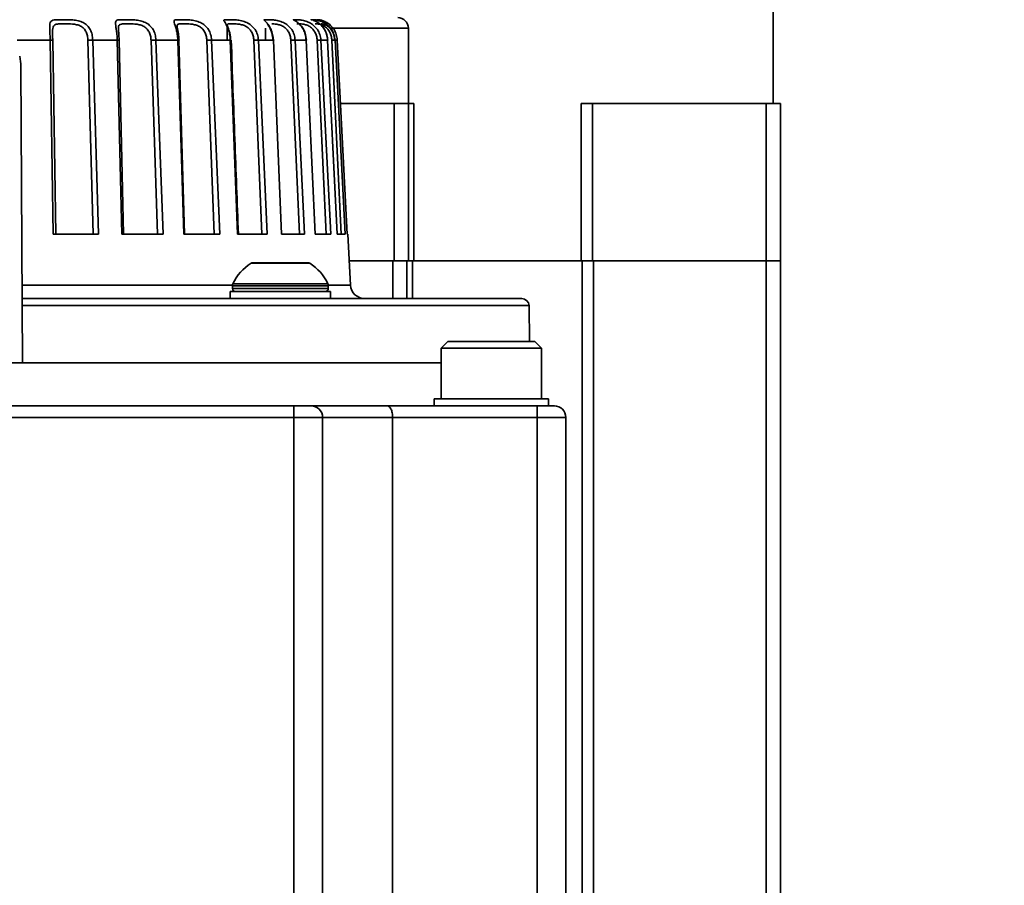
# Model space of a CAD drawing. Header units: millimetres. Extents: x 6316 to 18291, y -19059 to -9021.
# Tile 23 of 146: x 10756 to 10825, y -15655 to -15595. Entities that reach past the tile are written whole.
import ezdxf

# ---------------------------------------------------------------- set-up
doc = ezdxf.new("R2010")
doc.units = ezdxf.units.MM
doc.header["$LTSCALE"] = 10
doc.header["$PDSIZE"] = -1
doc.linetypes.add('CENTER', pattern=[50.8, 31.75, -6.35, 6.35, -6.35])
doc.layers.get('Defpoints').update_dxf_attribs({"true_color": 0x5e5e5e})
doc.layers.add('中心线层', color=1, linetype='CENTER')
doc.dimstyles.new('ISO-25', dxfattribs={"dimscale": 20, "dimtxt": 4, "dimasz": 3.05, "dimexe": 3, "dimexo": 0.625, "dimtad": 1, "dimdec": 0, "dimtxsty": 'Standard', "dimcen": 2.5, "dimclrd": 1, "dimclre": 1, "dimclrt": 4, "dimadec": 1, "dimazin": 2, "dimtfac": 1, "dimtdec": 0, "dimtmove": 0, "dimatfit": 0, "dimfxl": 1, "dimarcsym": 0})

# ---------------------------------------------------------------- blocks, each defined once
blk = doc.blocks.new('*D144')
at = {"layer": 'Defpoints', "color": 0, "linetype": 'ByBlock', "lineweight": 20, "transparency": 16777216}
for p in [(12383.333, -15287.406), (10584.244, -15808.374)]:
    blk.add_point(p, dxfattribs=at)
at = {"layer": '中心线层', "color": 1, "linetype": 'ByBlock', "lineweight": -2, "transparency": 16777216}
blk.add_line((10584.244, -15808.374), (12324.74, -15304.373), dxfattribs=at)
at = {"layer": '中心线层', "color": 1, "linetype": 'ByBlock', "lineweight": 20, "transparency": 16777216}
blk.add_solid([(12321.913, -15294.608), (12327.568, -15314.139), (12383.333, -15287.406)], dxfattribs=at)
at = {"layer": '中心线层', "color": 4, "linetype": 'ByBlock', "lineweight": 20, "transparency": 16777216, "insert": (11439.89, -15505.945), "char_height": 80, "attachment_point": 5, "rotation": 16.1496}
blk.add_mtext('R1873', dxfattribs=at)

msp = doc.modelspace()

# ---------------------------------------------------------------- linework, layer by layer
at = {"color": 7, "linetype": 'Continuous', "lineweight": 35}
for p, q in [((10808.744, -15600.474), (10808.744, -15575.474)), ((10770.57, -15596.047), (10770.57, -15595.109)), ((10773.244, -15595.224), (10773.244, -15596.047)), ((10778.244, -15595.224), (10777.785, -15595.224)), ((10783.244, -15595.224), (10778.244, -15595.224)), ((10783.244, -15600.474), (10783.244, -15595.224)), ((10758.205, -15596.047), (10755.904, -15596.047)), ((10758.425, -15609.624), (10758.205, -15596.047)), ((10758.592, -15609.624), (10758.381, -15596.06)), ((10760.842, -15596.06), (10761.209, -15609.624)), ((10762.895, -15596.047), (10761.184, -15596.047)), ((10761.184, -15596.047), (10761.593, -15609.624)), ((10763.216, -15609.624), (10762.895, -15596.047)), ((10763.326, -15609.624), (10763.023, -15596.06)), ((10765.258, -15596.06), (10765.702, -15609.624)), ((10767.126, -15596.047), (10765.601, -15596.047)), ((10765.601, -15596.047), (10766.093, -15609.624)), ((10767.541, -15609.624), (10767.126, -15596.047)), ((10767.59, -15609.624), (10767.203, -15596.06)), ((10769.156, -15596.06), (10769.667, -15609.624)), ((10770.794, -15596.047), (10769.491, -15596.047)), ((10769.491, -15596.047), (10770.055, -15609.624)), ((10771.292, -15609.624), (10770.794, -15596.047)), ((10772.441, -15596.06), (10773.006, -15609.624)), ((10773.808, -15596.047), (10772.76, -15596.047)), ((10772.76, -15596.047), (10773.381, -15609.624)), ((10774.376, -15609.624), (10773.808, -15596.047)), ((10775.032, -15596.06), (10775.637, -15609.624)), ((10776.094, -15596.047), (10775.326, -15596.047)), ((10775.326, -15596.047), (10775.99, -15609.624)), ((10776.719, -15609.624), (10776.094, -15596.047)), ((10776.864, -15596.06), (10777.495, -15609.624)), ((10777.596, -15596.047), (10777.127, -15596.047)), ((10777.127, -15596.047), (10777.818, -15609.624)), ((10778.262, -15609.624), (10777.596, -15596.047)), ((10777.893, -15596.06), (10778.534, -15609.624)), ((10778.276, -15596.047), (10778.119, -15596.047)), ((10778.119, -15596.047), (10778.819, -15609.624)), ((10778.968, -15609.624), (10778.276, -15596.047)), ((10756.27, -15618.624), (10756.162, -15597.907)), ((10778.502, -15600.474), (10782.244, -15600.474)), ((10782.244, -15600.474), (10782.244, -15611.474)), ((10783.244, -15600.474), (10783.244, -15611.474)), ((10783.634, -15600.474), (10783.634, -15611.474)), ((10795.32, -15611.474), (10795.32, -15600.474)), ((10796.112, -15611.474), (10796.112, -15600.474)), ((10796.112, -15600.474), (10808.244, -15600.474)), ((10808.244, -15600.474), (10808.244, -15611.474)), ((10809.244, -15600.474), (10809.244, -15611.474)), ((10761.593, -15609.624), (10758.425, -15609.624)), ((10766.093, -15609.624), (10763.216, -15609.624)), ((10770.055, -15609.624), (10767.541, -15609.624)), ((10767.541, -15609.624), (10767.59, -15609.624)), ((10773.381, -15609.624), (10771.292, -15609.624)), ((10775.99, -15609.624), (10774.376, -15609.624)), ((10777.818, -15609.624), (10776.719, -15609.624)), ((10778.819, -15609.624), (10778.262, -15609.624)), ((10779.014, -15609.624), (10778.968, -15609.624)), ((10779.196, -15613.175), (10779.014, -15609.624)), ((10776.346, -15611.654), (10772.247, -15611.654)), ((10776.241, -15611.624), (10772.352, -15611.624)), ((10779.108, -15611.474), (10782.244, -15611.474)), ((10782.144, -15611.474), (10779.108, -15611.474)), ((10782.144, -15614.124), (10782.144, -15611.474)), ((10783.144, -15611.474), (10783.144, -15614.124)), ((10795.396, -15611.474), (10783.535, -15611.474)), ((10783.535, -15611.474), (10783.535, -15614.124)), ((10783.634, -15611.474), (10795.32, -15611.474)), ((10795.396, -15720.674), (10795.396, -15611.474)), ((10796.112, -15611.474), (10808.244, -15611.474)), ((10796.189, -15720.674), (10796.189, -15611.474)), ((10808.244, -15611.474), (10808.244, -15724.482)), ((10809.244, -15611.474), (10809.244, -15724.482)), ((10756.241, -15613.175), (10770.95, -15613.175)), ((10770.946, -15613.22), (10770.946, -15613.424)), ((10774.296, -15613.22), (10770.946, -15613.22)), ((10774.296, -15613.095), (10770.974, -15613.095)), ((10777.619, -15613.095), (10774.296, -15613.095)), ((10777.646, -15613.22), (10774.296, -15613.22)), ((10777.643, -15613.175), (10779.196, -15613.175)), ((10777.646, -15613.424), (10777.646, -15613.22)), ((10770.796, -15613.624), (10770.796, -15614.124)), ((10774.296, -15613.624), (10770.796, -15613.624)), ((10777.646, -15613.424), (10770.946, -15613.424)), ((10777.796, -15613.624), (10774.296, -15613.624)), ((10777.796, -15614.124), (10777.796, -15613.624)), ((10791.674, -15614.616), (10756.249, -15614.616)), ((10791.718, -15617.124), (10791.674, -15614.616)), ((10786.011, -15617.124), (10785.544, -15617.591)), ((10789.044, -15617.124), (10786.011, -15617.124)), ((10792.078, -15617.124), (10789.044, -15617.124)), ((10792.544, -15617.591), (10792.078, -15617.124)), ((10785.544, -15617.591), (10785.544, -15621.124)), ((10789.044, -15617.591), (10785.544, -15617.591)), ((10792.544, -15617.591), (10789.044, -15617.591)), ((10792.544, -15621.124), (10792.544, -15617.591)), ((10756.27, -15618.624), (10753.94, -15618.624)), ((10785.544, -15618.624), (10756.27, -15618.624)), ((10785.044, -15621.124), (10785.044, -15621.624)), ((10793.044, -15621.124), (10785.044, -15621.124)), ((10793.044, -15621.624), (10793.044, -15621.124)), ((10713.244, -15621.624), (10775.244, -15621.624)), ((10775.244, -15621.624), (10775.244, -15622.424)), ((10776.444, -15621.624), (10781.774, -15621.624)), ((10781.774, -15621.624), (10786.937, -15621.624)), ((10786.937, -15621.624), (10791.151, -15621.624)), ((10792.244, -15621.624), (10791.151, -15621.624)), ((10792.244, -15622.424), (10792.244, -15621.624)), ((10713.244, -15622.424), (10775.244, -15622.424)), ((10775.244, -15622.424), (10777.244, -15622.424)), ((10775.244, -15724.482), (10775.244, -15622.424)), ((10777.244, -15622.424), (10777.244, -15724.482)), ((10777.244, -15622.424), (10782.14, -15622.424)), ((10782.14, -15622.424), (10782.14, -15724.482)), ((10782.14, -15622.424), (10792.244, -15622.424)), ((10792.244, -15622.424), (10792.244, -15653.624)), ((10794.244, -15622.424), (10792.244, -15622.424)), ((10794.244, -15622.424), (10794.244, -15724.482)), ((10792.244, -15653.624), (10792.244, -15724.482))]:
    msp.add_line(p, q, dxfattribs=at)
at = {"color": 7, "linetype": 'Continuous', "lineweight": 35, "flags": 128}
for points in [[(10763.023, -15596.06), (10763.03, -15596.057), (10763.03, -15596.055), (10763.023, -15596.053), (10763.009, -15596.052), (10762.989, -15596.05), (10762.963, -15596.049), (10762.931, -15596.048), (10762.895, -15596.047)], [(10767.203, -15596.06), (10767.217, -15596.057), (10767.224, -15596.055), (10767.224, -15596.053), (10767.217, -15596.052), (10767.204, -15596.05), (10767.184, -15596.049), (10767.158, -15596.048), (10767.126, -15596.047)], [(10773.814, -15596.057), (10773.825, -15596.055), (10773.839, -15596.053), (10773.847, -15596.052), (10773.847, -15596.05), (10773.841, -15596.049), (10773.828, -15596.048), (10773.808, -15596.047)], [(10777.602, -15596.048), (10777.602, -15596.048), (10777.596, -15596.047)], [(10778.119, -15596.047), (10778.111, -15596.048), (10778.095, -15596.049), (10778.074, -15596.05), (10778.047, -15596.052), (10778.014, -15596.053), (10777.977, -15596.055), (10777.937, -15596.057), (10777.893, -15596.06)]]:
    msp.add_lwpolyline(points, dxfattribs=at)
at = {"color": 7, "linetype": 'Continuous', "lineweight": 35}
for centre, radius, start, end in [((10782.494, -15595.224), 0.75, 0, 90), ((10758.254, -15596.616), 0.57, 77.09168, 94.93457), ((10761.249, -15602.594), 6.547, 90.56272, 93.55752), ((10765.703, -15603.672), 7.625, 90.76931, 93.34458), ((10769.642, -15604.72), 8.674, 90.99973, 93.21126), ((10770.811, -15596.272), 0.225, 77.28053, 94.30692), ((10772.982, -15605.922), 9.877, 91.28777, 93.13649), ((10775.678, -15607.994), 11.952, 91.68568, 93.09853), ((10776.1, -15596.093), 0.0461, 72.63261, 97.26736), ((10777.918, -15615.798), 19.767, 92.29367, 93.05746), ((10752.862, -15597.924), 3.3, 0.3, 13.20335), ((10773.989, -15614.476), 3.316, 121.68169, 155.39779), ((10772.352, -15611.824), 0.2, 90, 121.68169), ((10776.241, -15611.824), 0.2, 58.31831, 90), ((10774.604, -15614.476), 3.316, 24.60221, 58.31831), ((10771.246, -15613.22), 0.3, 155.39768, 180), ((10777.346, -15613.22), 0.3, 0, 24.60232), ((10780.194, -15613.124), 1, 182.93584, 270), ((10771.146, -15613.424), 0.2, 180, 270), ((10777.446, -15613.424), 0.2, 270, 0), ((10791.174, -15614.624), 0.5, 1, 90), ((10776.444, -15622.424), 0.8, 0, 90), ((10793.444, -15622.424), 0.8, 0, 90)]:
    msp.add_arc(centre, radius, start, end, dxfattribs=at)
for points, knots in [([(10758.205, -15596.047), (10758.201, -15595.913), (10758.194, -15595.656), (10758.173, -15595.302), (10758.167, -15595.017), (10758.201, -15594.809), (10758.297, -15594.69), (10758.473, -15594.638), (10758.722, -15594.625), (10759.042, -15594.625), (10759.41, -15594.625), (10759.797, -15594.638), (10760.179, -15594.69), (10760.521, -15594.81), (10760.809, -15595.017), (10761.014, -15595.302), (10761.149, -15595.656), (10761.172, -15595.913), (10761.184, -15596.047)], [0, 0, 0, 0, 0.0656476, 0.1251149, 0.1904242, 0.2503097, 0.3136849, 0.3753896, 0.4377746, 0.4998703, 0.5623498, 0.6250329, 0.6866103, 0.7498707, 0.8096783, 0.874915, 0.934365, 1, 1, 1, 1]), ([(10762.895, -15596.047), (10762.889, -15595.913), (10762.876, -15595.656), (10762.827, -15595.302), (10762.781, -15595.017), (10762.763, -15594.809), (10762.802, -15594.69), (10762.922, -15594.638), (10763.122, -15594.625), (10763.403, -15594.625), (10763.747, -15594.625), (10764.125, -15594.638), (10764.511, -15594.69), (10764.869, -15594.81), (10765.18, -15595.017), (10765.407, -15595.302), (10765.56, -15595.656), (10765.587, -15595.913), (10765.601, -15596.047)], [0, 0, 0, 0, 0.065647, 0.125115, 0.190424, 0.25031, 0.313685, 0.37539, 0.437775, 0.49987, 0.56235, 0.625033, 0.68661, 0.749871, 0.809678, 0.874915, 0.934365, 1, 1, 1, 1]), ([(10767.126, -15596.047), (10767.117, -15595.913), (10767.1, -15595.656), (10767.024, -15595.302), (10766.938, -15595.017), (10766.868, -15594.809), (10766.85, -15594.69), (10766.911, -15594.638), (10767.057, -15594.625), (10767.292, -15594.625), (10767.603, -15594.625), (10767.962, -15594.638), (10768.344, -15594.69), (10768.709, -15594.81), (10769.035, -15595.017), (10769.279, -15595.302), (10769.446, -15595.656), (10769.475, -15595.913), (10769.491, -15596.047)], [0, 0, 0, 0, 0.065647, 0.125115, 0.190424, 0.25031, 0.313685, 0.37539, 0.437775, 0.49987, 0.56235, 0.625033, 0.68661, 0.749871, 0.809678, 0.874915, 0.934365, 1, 1, 1, 1]), ([(10770.794, -15596.047), (10770.783, -15595.913), (10770.761, -15595.656), (10770.66, -15595.302), (10770.537, -15595.017), (10770.417, -15594.809), (10770.342, -15594.69), (10770.342, -15594.638), (10770.43, -15594.625), (10770.614, -15594.625), (10770.884, -15594.625), (10771.216, -15594.638), (10771.584, -15594.69), (10771.947, -15594.81), (10772.28, -15595.017), (10772.534, -15595.302), (10772.711, -15595.656), (10772.743, -15595.913), (10772.76, -15596.047)], [0, 0, 0, 0, 0.065647, 0.125115, 0.190424, 0.25031, 0.313685, 0.37539, 0.437775, 0.49987, 0.56235, 0.625033, 0.68661, 0.749871, 0.809678, 0.874915, 0.934365, 1, 1, 1, 1]), ([(10773.808, -15596.047), (10773.795, -15595.913), (10773.769, -15595.656), (10773.645, -15595.302), (10773.488, -15595.017), (10773.321, -15594.809), (10773.191, -15594.69), (10773.13, -15594.638), (10773.158, -15594.625), (10773.286, -15594.625), (10773.509, -15594.625), (10773.806, -15594.638), (10774.15, -15594.69), (10774.503, -15594.81), (10774.835, -15595.017), (10775.093, -15595.302), (10775.275, -15595.656), (10775.309, -15595.913), (10775.326, -15596.047)], [0, 0, 0, 0, 0.065647, 0.125115, 0.190424, 0.25031, 0.313685, 0.37539, 0.437775, 0.49987, 0.56235, 0.625033, 0.68661, 0.749871, 0.809678, 0.874915, 0.934365, 1, 1, 1, 1]), ([(10776.094, -15596.047), (10776.079, -15595.913), (10776.05, -15595.656), (10775.907, -15595.302), (10775.719, -15595.017), (10775.509, -15594.809), (10775.327, -15594.69), (10775.207, -15594.638), (10775.175, -15594.625), (10775.244, -15594.625), (10775.413, -15594.625), (10775.668, -15594.638), (10775.98, -15594.69), (10776.314, -15594.81), (10776.636, -15595.017), (10776.892, -15595.302), (10777.075, -15595.656), (10777.109, -15595.913), (10777.127, -15596.047)], [0, 0, 0, 0, 0.065647, 0.125115, 0.190424, 0.25031, 0.313685, 0.37539, 0.437775, 0.49987, 0.56235, 0.625033, 0.68661, 0.749871, 0.809678, 0.874915, 0.934365, 1, 1, 1, 1]), ([(10777.596, -15596.047), (10777.579, -15595.913), (10777.548, -15595.656), (10777.389, -15595.302), (10777.176, -15595.017), (10776.927, -15594.809), (10776.697, -15594.69), (10776.522, -15594.638), (10776.43, -15594.625), (10776.438, -15594.625), (10776.55, -15594.625), (10776.756, -15594.638), (10777.029, -15594.69), (10777.335, -15594.81), (10777.64, -15595.017), (10777.887, -15595.302), (10778.067, -15595.656), (10778.101, -15595.913), (10778.119, -15596.047)], [0, 0, 0, 0, 0.065647, 0.125115, 0.190424, 0.25031, 0.313685, 0.37539, 0.437775, 0.49987, 0.56235, 0.625033, 0.68661, 0.749871, 0.809678, 0.874915, 0.934365, 1, 1, 1, 1]), ([(10777.602, -15596.048), (10777.588, -15595.928), (10777.562, -15595.696), (10777.436, -15595.387), (10777.279, -15595.142), (10777.072, -15594.917), (10776.849, -15594.763), (10776.679, -15594.69), (10776.619, -15594.676), (10776.595, -15594.669), (10776.597, -15594.673), (10776.598, -15594.673)], [0, 0, 0, 0, 0.148545, 0.285873, 0.412029, 0.52501, 0.711905, 0.853337, 0.955525, 0.993579, 1, 1, 1, 1]), ([(10777.055, -15594.71), (10777.047, -15594.707), (10776.939, -15594.662), (10776.793, -15594.646), (10776.698, -15594.638), (10776.666, -15594.636)], [0, 0, 0, 0, 0.050809, 0.681286, 1, 1, 1, 1]), ([(10776.963, -15594.647), (10776.946, -15594.641), (10776.911, -15594.628), (10776.874, -15594.626), (10776.857, -15594.625)], [0, 0, 0, 0, 0.513184, 1, 1, 1, 1]), ([(10778.276, -15596.047), (10778.259, -15595.913), (10778.226, -15595.656), (10778.054, -15595.302), (10777.821, -15595.017), (10777.541, -15594.809), (10777.269, -15594.69), (10777.042, -15594.638), (10776.892, -15594.625), (10776.839, -15594.625), (10776.892, -15594.625), (10777.043, -15594.638), (10777.27, -15594.69), (10777.542, -15594.81), (10777.821, -15595.017), (10778.054, -15595.302), (10778.226, -15595.656), (10778.259, -15595.913), (10778.276, -15596.047)], [0, 0, 0, 0, 0.065647, 0.125115, 0.190424, 0.25031, 0.313685, 0.37539, 0.437775, 0.49987, 0.56235, 0.625033, 0.68661, 0.749871, 0.809678, 0.874915, 0.934365, 1, 1, 1, 1]), ([(10758.373, -15595.595), (10758.372, -15595.558), (10758.37, -15595.426), (10758.378, -15595.237), (10758.426, -15595.065), (10758.534, -15594.967), (10758.691, -15594.928), (10758.908, -15594.918), (10759.175, -15594.916), (10759.476, -15594.918), (10759.774, -15594.928), (10760.058, -15594.963), (10760.339, -15595.059), (10760.569, -15595.233), (10760.724, -15595.475), (10760.819, -15595.756), (10760.835, -15595.957), (10760.842, -15596.06)], [0, 0, 0, 0, 0.027789, 0.097697, 0.166521, 0.230383, 0.305396, 0.362578, 0.444038, 0.52552, 0.582713, 0.651935, 0.721329, 0.790368, 0.860476, 0.929121, 1, 1, 1, 1]), ([(10763.023, -15596.06), (10763.02, -15595.957), (10763.012, -15595.756), (10762.99, -15595.481), (10762.967, -15595.301), (10762.973, -15595.241), (10762.973, -15595.238)], [0, 0, 0, 0, 0.3331973, 0.6560171, 0.9859102, 1, 1, 1, 1]), ([(10762.973, -15595.238), (10762.974, -15595.178), (10762.977, -15595.061), (10763.042, -15594.968), (10763.16, -15594.928), (10763.34, -15594.918), (10763.576, -15594.916), (10763.856, -15594.918), (10764.143, -15594.928), (10764.424, -15594.963), (10764.713, -15595.059), (10764.957, -15595.233), (10765.126, -15595.475), (10765.232, -15595.756), (10765.249, -15595.957), (10765.258, -15596.06)], [0, 0, 0, 0, 0.073209, 0.14422, 0.227631, 0.291215, 0.381795, 0.4724, 0.535996, 0.612967, 0.690131, 0.766899, 0.844856, 0.921186, 1, 1, 1, 1]), ([(10767.203, -15596.06), (10767.198, -15595.958), (10767.188, -15595.758), (10767.143, -15595.475), (10767.099, -15595.241), (10767.068, -15595.107), (10767.075, -15595.073), (10767.076, -15595.072)], [0, 0, 0, 0, 0.253, 0.49812, 0.748611, 0.995216, 1, 1, 1, 1]), ([(10767.076, -15595.072), (10767.079, -15595.038), (10767.085, -15594.963), (10767.164, -15594.929), (10767.302, -15594.918), (10767.501, -15594.916), (10767.753, -15594.918), (10768.022, -15594.928), (10768.294, -15594.963), (10768.583, -15595.059), (10768.834, -15595.233), (10769.013, -15595.475), (10769.127, -15595.756), (10769.146, -15595.957), (10769.156, -15596.06)], [0, 0, 0, 0, 0.075139, 0.165283, 0.234, 0.331891, 0.42981, 0.49854, 0.581724, 0.665117, 0.748082, 0.832332, 0.914824, 1, 1, 1, 1]), ([(10770.818, -15596.06), (10770.811, -15595.958), (10770.798, -15595.757), (10770.737, -15595.477), (10770.66, -15595.234), (10770.6, -15595.069), (10770.569, -15594.994), (10770.58, -15594.98), (10770.58, -15594.98)], [0, 0, 0, 0, 0.206468, 0.406506, 0.610926, 0.812176, 0.998915, 1, 1, 1, 1]), ([(10770.58, -15594.98), (10770.587, -15594.96), (10770.6, -15594.926), (10770.697, -15594.919), (10770.852, -15594.916), (10771.071, -15594.918), (10771.315, -15594.928), (10771.572, -15594.963), (10771.853, -15595.059), (10772.106, -15595.233), (10772.29, -15595.475), (10772.41, -15595.756), (10772.431, -15595.957), (10772.441, -15596.06)], [0, 0, 0, 0, 0.097032, 0.171368, 0.277263, 0.383188, 0.457538, 0.547524, 0.637735, 0.727484, 0.818623, 0.90786, 1, 1, 1, 1]), ([(10773.778, -15596.06), (10773.77, -15595.958), (10773.754, -15595.757), (10773.677, -15595.477), (10773.576, -15595.235), (10773.476, -15595.066), (10773.408, -15594.975), (10773.408, -15594.955), (10773.407, -15594.947)], [0, 0, 0, 0, 0.179922, 0.354241, 0.532378, 0.707753, 0.870482, 1, 1, 1, 1]), ([(10773.695, -15594.919), (10773.715, -15594.919), (10773.779, -15594.92), (10773.944, -15594.928), (10774.176, -15594.963), (10774.444, -15595.059), (10774.692, -15595.233), (10774.877, -15595.475), (10774.999, -15595.756), (10775.021, -15595.957), (10775.032, -15596.06)], [0, 0, 0, 0, 0.052115, 0.166372, 0.304658, 0.44329, 0.581211, 0.721268, 0.858403, 1, 1, 1, 1]), ([(10775.471, -15594.927), (10775.469, -15594.925), (10775.463, -15594.916), (10775.526, -15594.917), (10775.659, -15594.918), (10775.837, -15594.928), (10776.044, -15594.963), (10776.291, -15595.059), (10776.528, -15595.233), (10776.709, -15595.475), (10776.831, -15595.756), (10776.853, -15595.957), (10776.864, -15596.06)], [0, 0, 0, 0, 0.0582636, 0.1786133, 0.2989965, 0.3834946, 0.4857631, 0.5882882, 0.690287, 0.7938655, 0.8952828, 1, 1, 1, 1]), ([(10776.114, -15596.049), (10776.093, -15595.888), (10776.055, -15595.584), (10775.877, -15595.217), (10775.696, -15594.979), (10775.56, -15594.856), (10775.487, -15594.806), (10775.474, -15594.814), (10775.47, -15594.817)], [0, 0, 0, 0, 0.249508, 0.469862, 0.657837, 0.812592, 0.938051, 1, 1, 1, 1]), ([(10776.734, -15594.919), (10776.734, -15594.918), (10776.733, -15594.916), (10776.818, -15594.918), (10776.955, -15594.928), (10777.129, -15594.963), (10777.349, -15595.059), (10777.569, -15595.233), (10777.742, -15595.475), (10777.861, -15595.756), (10777.882, -15595.957), (10777.893, -15596.06)], [0, 0, 0, 0, 0.0921396, 0.2251965, 0.3185904, 0.4316254, 0.5449441, 0.6576811, 0.7721641, 0.8842585, 1, 1, 1, 1]), ([(10777.149, -15594.917), (10777.157, -15594.917), (10777.17, -15594.918), (10777.268, -15594.928), (10777.404, -15594.963), (10777.592, -15595.059), (10777.79, -15595.233), (10777.95, -15595.475), (10778.062, -15595.756), (10778.083, -15595.957), (10778.094, -15596.06)], [0, 0, 0, 0, 0.146307, 0.24921, 0.373754, 0.498611, 0.622827, 0.748966, 0.872474, 1, 1, 1, 1]), ([(10758.381, -15596.06), (10758.379, -15595.957), (10758.376, -15595.795), (10758.374, -15595.649), (10758.373, -15595.595)], [0, 0, 0, 0, 0.634803, 1, 1, 1, 1]), ([(10771.358, -15609.624), (10771.274, -15607.412), (10771.103, -15602.888), (10770.942, -15598.364), (10770.86, -15596.052)], [0, 0, 0, 0, 0.488994, 1, 1, 1, 1]), ([(10763.216, -15609.624), (10763.243, -15609.624), (10763.291, -15609.624), (10763.315, -15609.624), (10763.326, -15609.624)], [0, 0, 0, 0, 0.568745, 1, 1, 1, 1]), ([(10791.137, -15614.124), (10791.107, -15614.124), (10791.041, -15614.124), (10790.14, -15614.124), (10788.566, -15614.124), (10786.267, -15614.124), (10783.305, -15614.124), (10779.733, -15614.124), (10775.632, -15614.124), (10771.128, -15614.124), (10766.334, -15614.124), (10761.382, -15614.124), (10757.944, -15614.124), (10756.246, -15614.124)], [0, 0, 0, 0, 0.076276, 0.166891, 0.260651, 0.355325, 0.450729, 0.54614, 0.640814, 0.734566, 0.825189, 0.913715, 1, 1, 1, 1]), ([(10775.244, -15621.624), (10775.395, -15621.624), (10775.628, -15621.624), (10775.908, -15621.624), (10776.099, -15621.624), (10776.254, -15621.624), (10776.403, -15621.624), (10776.428, -15621.624), (10776.444, -15621.624)], [0, 0, 0, 0, 0.2394429, 0.3695788, 0.4999999, 0.6301358, 0.7605571, 1, 1, 1, 1]), ([(10781.774, -15621.624), (10781.82, -15621.635), (10781.912, -15621.657), (10782.014, -15621.804), (10782.078, -15621.968), (10782.113, -15622.113), (10782.135, -15622.267), (10782.138, -15622.373), (10782.14, -15622.424)], [0, 0, 0, 0, 0.249951, 0.499298, 0.632719, 0.760128, 0.882272, 1, 1, 1, 1]), ([(10793.444, -15621.624), (10793.428, -15621.624), (10793.403, -15621.624), (10793.254, -15621.624), (10793.099, -15621.624), (10792.908, -15621.624), (10792.628, -15621.624), (10792.395, -15621.624), (10792.244, -15621.624)], [0, 0, 0, 0, 0.239443, 0.369864, 0.5, 0.630421, 0.760557, 1, 1, 1, 1])]:
    msp.add_open_spline(points, degree=3, knots=knots, dxfattribs=at)
for points in [[(10782.244, -15600.474), (10782.375, -15600.474), (10782.637, -15600.474), (10782.968, -15600.474), (10783.199, -15600.474), (10783.229, -15600.474), (10783.244, -15600.474)], [(10783.244, -15600.474), (10783.249, -15600.474), (10783.259, -15600.474), (10783.34, -15600.474), (10783.462, -15600.474), (10783.576, -15600.474), (10783.634, -15600.474)], [(10795.32, -15600.474), (10795.371, -15600.474), (10795.472, -15600.474), (10795.667, -15600.474), (10795.883, -15600.474), (10796.036, -15600.474), (10796.112, -15600.474)], [(10808.244, -15600.474), (10808.375, -15600.474), (10808.637, -15600.474), (10808.968, -15600.474), (10809.199, -15600.474), (10809.229, -15600.474), (10809.244, -15600.474)], [(10774.696, -15611.624), (10774.69, -15611.624), (10774.678, -15611.624), (10774.586, -15611.624), (10774.454, -15611.624), (10774.296, -15611.624), (10774.139, -15611.624), (10774.007, -15611.624), (10773.914, -15611.624), (10773.902, -15611.624), (10773.896, -15611.624)], [(10782.244, -15611.474), (10782.375, -15611.474), (10782.637, -15611.474), (10782.968, -15611.474), (10783.199, -15611.474), (10783.229, -15611.474), (10783.244, -15611.474)], [(10783.634, -15611.474), (10783.576, -15611.474), (10783.462, -15611.474), (10783.34, -15611.474), (10783.259, -15611.474), (10783.249, -15611.474), (10783.244, -15611.474)], [(10796.112, -15611.474), (10796.036, -15611.474), (10795.883, -15611.474), (10795.667, -15611.474), (10795.472, -15611.474), (10795.371, -15611.474), (10795.32, -15611.474)], [(10808.244, -15611.474), (10808.375, -15611.474), (10808.637, -15611.474), (10808.968, -15611.474), (10809.199, -15611.474), (10809.229, -15611.474), (10809.244, -15611.474)]]:
    msp.add_open_spline(points, degree=3, dxfattribs=at)
at = {"layer": '中心线层', "color": 1, "linetype": 'ByBlock', "lineweight": 20}
msp.add_circle((10584.244, -15808.374), 500, dxfattribs=at)

# ---------------------------------------------------------------- dimensions: what is measured, and where the dimension line sits
dim = msp.add_radius_dim(center=(10584.244, -15808.374), mpoint=(12383.333, -15287.406), dimstyle='ISO-25', dxfattribs=at)
dim.commit()
dim.dimension.update_dxf_attribs({"geometry": '*D144', "text_midpoint": (11439.89, -15505.945)})

doc.saveas('drawing.dxf')
